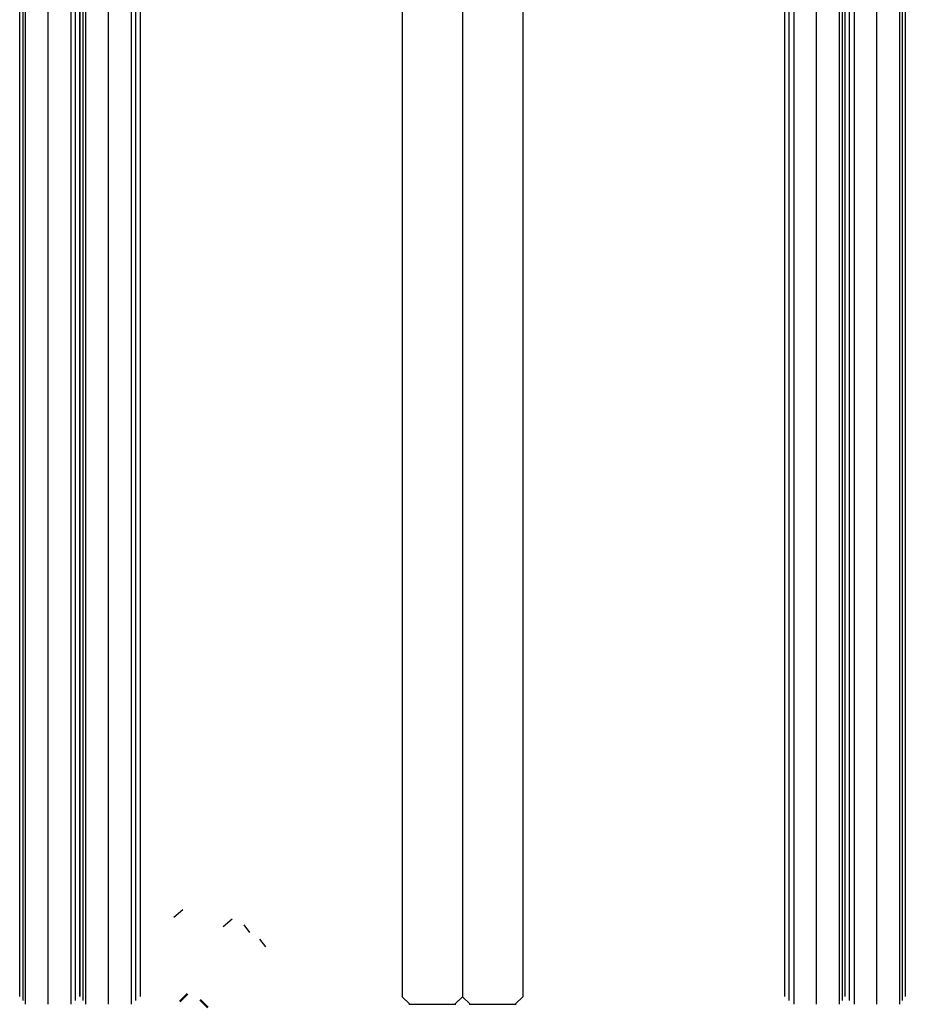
# Model space of a CAD drawing. Header units: millimetres. Extents: x 0 to 340, y -97 to 204.
# Tile 1 of 6: x 1 to 59, y -66 to -2. Entities that reach past the tile are written whole.
import ezdxf

# ---------------------------------------------------------------- set-up
doc = ezdxf.new("R2010")
doc.units = ezdxf.units.MM
doc.header["$MEASUREMENT"] = 0
doc.layers.add('Predefinito', color=5, linetype='Continuous')

msp = doc.modelspace()

# ---------------------------------------------------------------- linework, layer by layer
at = {"layer": 'Predefinito'}
for points in [[(1.582, -65.5), (1.582, 174.5)], [(3.049, -65.5), (3.049, 174.5)], [(4.516, 174.5), (4.516, -65.5)], [(5.494, -65.5), (5.494, 174.5)], [(6.962, -65.5), (6.962, 174.5)], [(8.429, 174.5), (8.429, -65.5)], [(51.429, 174.5), (51.429, -65.5)], [(52.896, -65.5), (52.896, 174.5)], [(54.364, 174.5), (54.364, -65.5)], [(55.342, 174.5), (55.342, -65.5)], [(56.809, -65.5), (56.809, 174.5)], [(58.276, 174.5), (58.276, -65.5)], [(1.196, -65), (1.196, 174)], [(1.389, 174.25), (1.389, -65.25)], [(4.813, -65.25), (4.813, 174.25)], [(5.109, -65), (5.109, 174)], [(5.109, 174), (5.109, -65)], [(5.302, 174.25), (5.302, -65.25)], [(8.725, -65.25), (8.725, 174.25)], [(9.022, 174), (9.022, -65)], [(26.016, 174), (26.016, -65)], [(29.929, 174), (29.929, -65)], [(29.929, 174), (29.929, -65)], [(33.842, 174), (33.842, -65)], [(50.836, -65), (50.836, 174)], [(51.133, -65.25), (51.133, 174.25)], [(54.556, 174.25), (54.556, -65.25)], [(54.749, -65), (54.749, 174)], [(54.749, -65), (54.749, 174)], [(55.045, -65.25), (55.045, 174.25)], [(58.469, 174.25), (58.469, -65.25)], [(58.662, 174), (58.662, -65)], [(26.507, -65.5), (25.996, -65)], [(29.95, -65), (29.439, -65.5)], [(30.419, -65.5), (29.908, -65)], [(33.862, -65), (33.351, -65.5)], [(26.439, -65.5), (29.506, -65.5)], [(30.352, -65.5), (33.419, -65.5)]]:
    msp.add_lwpolyline(points, dxfattribs=at)
at = {"layer": 'Predefinito', "extrusion": (0.895607, 0.286768, 0.340076)}
for points in [[(-62.863, 9.361), (-62.269, 9.992)], [(-64.056, 7.313), (-63.462, 7.943)]]:
    msp.add_lwpolyline(points, dxfattribs=at)
at = {"layer": 'Predefinito', "extrusion": (0, 1, 0)}
for points in [[(-50.836, 237.657), (-1.196, 3.869)], [(-54.749, 236.827), (-5.109, 3.038)], [(-5.109, 3.038), (-54.749, 236.827)], [(-9.022, 2.208), (-58.662, 235.996)], [(-4.516, 2.653), (-1.582, 3.276)], [(-51.429, 238.043), (-1.582, 3.276)], [(-4.516, 2.653), (-54.364, 237.42)], [(-8.429, 1.822), (-5.494, 2.446)], [(-55.342, 237.212), (-5.494, 2.446)], [(-8.429, 1.822), (-58.276, 236.589)], [(-54.364, 237.42), (-51.429, 238.043)], [(-58.276, 236.589), (-55.342, 237.212)]]:
    msp.add_lwpolyline(points, dxfattribs=at)
at = {"layer": 'Predefinito', "extrusion": (-0.340076, -0.286768, 0.895607)}
for points in [[(52.985, -32.678), (52.985, -33.544)], [(55.507, -30.369), (55.507, -31.235)]]:
    msp.add_lwpolyline(points, dxfattribs=at)
at = {"layer": 'Predefinito', "extrusion": (0.994713, -0.010839, -0.102125)}
for points in [[(-64.707, 125.451), (-65.212, 120.715)], [(-64.664, 125.024), (-65.169, 120.289)]]:
    msp.add_lwpolyline(points, dxfattribs=at)
at = {"layer": 'Predefinito', "extrusion": (0.994713, 0.010839, -0.102125)}
for points in [[(-65.822, 124.435), (-65.316, 119.7)], [(-65.864, 124.008), (-65.359, 119.273)]]:
    msp.add_lwpolyline(points, dxfattribs=at)
at = {"layer": 'Predefinito', "extrusion": (-0.340076, 0.286768, 0.895607)}
for points in [[(16.92, 178.921), (16.92, 178.055)], [(14.398, 181.23), (14.398, 180.364)]]:
    msp.add_lwpolyline(points, dxfattribs=at)
at = {"layer": 'Predefinito', "extrusion": (0.895607, -0.286768, 0.340076)}
for points in [[(-45.209, 198.239), (-45.802, 198.869)], [(-44.016, 196.19), (-44.609, 196.821)]]:
    msp.add_lwpolyline(points, dxfattribs=at)
at = {"layer": 'Predefinito', "extrusion": (1, 0, 0)}
for points in [[(-65.5, 127.57), (-65.5, 113.126)], [(-65.5, 126.739), (-65.5, 112.295)]]:
    msp.add_lwpolyline(points, dxfattribs=at)

doc.saveas('drawing.dxf')
